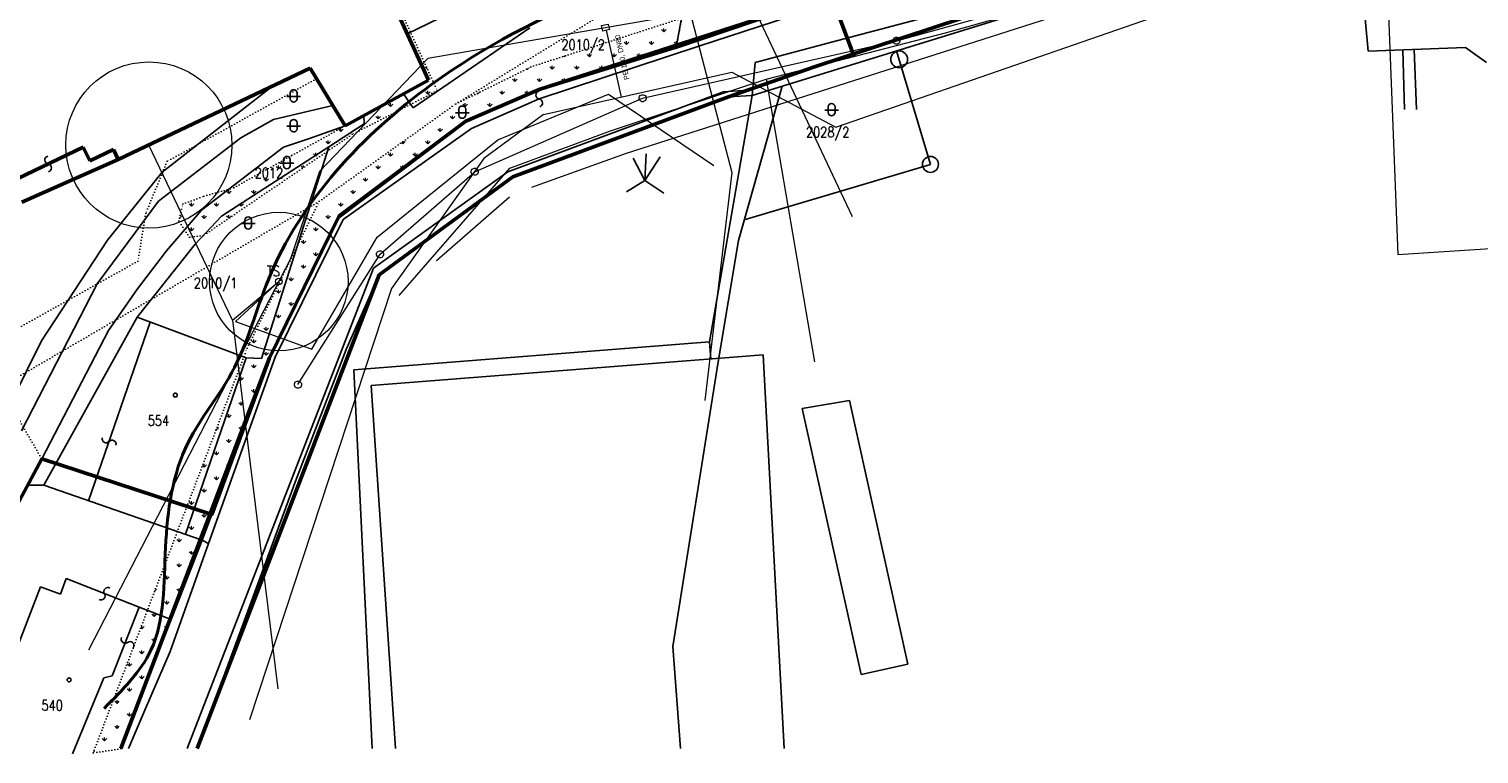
# Model space of a CAD drawing. Header units: millimetres. Extents: x 657207 to 1144608, y -1280639 to -942128.
# Tile 2 of 17: x 764292 to 973810, y -1265481 to -1160801. Entities that reach past the tile are written whole.
import ezdxf
from ezdxf.enums import TextEntityAlignment as Align

# ---------------------------------------------------------------- set-up
doc = ezdxf.new("R2010")
doc.units = ezdxf.units.MM
doc.linetypes.add('DOT2', pattern=[0.875, 0.125, -0.75])
for name, color, linetype, lineweight in [('hranice', 3, 'Continuous', 20), ('IN_C_TENKA', 7, 'Continuous', 18), ('IN_SRAFY', 13, 'Continuous', 9), ('KJ-VODOVODNÍ PŘÍPOJKA', 172, 'VODA_PITNA_PODZ', 50), ('OstElektroNNnadz', 232, '_EL_VEDENI_NN_NADZ', 13), ('OstKanSplask', 34, 'KANALIZACE_SPLASKOVA_PODZ', 13), ('OstPlynNtl', 30, '633B', 13), ('OstSdelovaci', 216, 'EL_VEDENI_SLABOPROUD_PODZ', 13), ('OstVodPitna', 150, '616B', 13), ('Vrstva 34', 7, 'Continuous', 0)]:
    doc.layers.add(name, color=color, linetype=linetype, lineweight=lineweight)
doc.layers.add('KATASTR', color=251, linetype='Continuous')
doc.layers.add('OPLOCENÍ', color=240, linetype='212R')
doc.styles.add('Koty', font='romand.shx', dxfattribs={"width": 0.8})
doc.styles.add('Style-cs_Working', font='cs_Working.shx')
doc.linetypes.add('212R', pattern='A,10,[119,stn.shx,S=0.05,R=0,X=0,Y=0],0.0001', length=10.0001)
doc.linetypes.add('616B', pattern='A,5,-2,5,-5.5,[145,stn.shx,S=0.1,R=0,X=0,Y=0],-5.5,5,-2', length=30)
doc.linetypes.add('633B', pattern='A,5,-2,5,-5.5,[155,stn.shx,S=0.1,R=0,X=0,Y=0],-5.5,5,-2', length=30)
doc.linetypes.add('_EL_VEDENI_NN_NADZ', pattern='A,10,-15,[109,cadkon.shx,S=5,R=0,X=0,Y=0],-50,10,-10', length=95)
doc.linetypes.add('EL_VEDENI_NN_PODZ', pattern='A,35,-15,[109,cadkon.shx,S=5,R=0,X=0,Y=0],-50', length=100)
doc.linetypes.add('EL_VEDENI_SLABOPROUD_PODZ', pattern='A,35,-30,[116,cadkon.shx,S=5,R=0,X=0,Y=0],-35', length=100)
doc.linetypes.add('EL_VEDENI_VN_PODZ', pattern='A,35,-15,[110,cadkon.shx,S=5,R=0,X=0,Y=0],-50', length=100)
doc.linetypes.add('HRANICE1', pattern='A,6.35,-2.54,[133,ltypeshp.shx,S=2.54,R=0,X=-2.54,Y=0],-2.54,25.4', length=36.83)
doc.linetypes.add('KANALIZACE_SPLASKOVA_PODZ', pattern='A,35,-15,[102,cadkon.shx,S=5,R=0,X=0,Y=5],-5,[102,cadkon.shx,S=5,R=0,X=20,Y=5],30,-15', length=100)
doc.linetypes.add('OCH_PASMO_PRUM_ZAVODU', pattern='A,17.5,[134,cadkon.shx,S=5,R=0,X=0,Y=-5],17.5,-10,0,-10', length=55)
doc.linetypes.add('PLYN_POTRUBI_ST_PODZ', pattern='A,35,-15,[113,cadkon.shx,S=5,R=0,X=0,Y=0],-50', length=100)
doc.linetypes.add('VODA_PITNA_PODZ', pattern='A,35,-15,[117,cadkon.shx,S=1.25,R=0,X=0,Y=0],-50', length=100)
doc.linetypes.add('VODOVOD_NADZ', pattern='A,10,-15,[119,cadkon.shx,S=1.25,R=0,X=0,Y=0],-50,10,-10', length=95)
pattern_1 = [(90, (692592, -1277962), (-1796.051, 1796.051), [476.25, -3115.852]), (45, (692592, -1277962), (-1796.05, 1796.05), [476.25, -2063.75]), (135, (692592, -1277962), (-1796.05, -1796.05), [476.25, -2063.75])]

# ---------------------------------------------------------------- blocks, each defined once
blk = doc.blocks.new('Z620_2')
at = {"layer": 'Vrstva 34', "color": 32, "linetype": 'Continuous', "lineweight": 0}
for p, q in [((-0.5, 0.1), (-0.45, 0.25)), ((-0.5, -0.1), (-0.5, 0.1)), ((-0.45, 0.25), (-0.35, 0.4)), ((-0.35, 0.4), (-0.1, 0.5)), ((-0.1, 0.5), (0.1, 0.5)), ((0.1, 0.5), (0.35, 0.4)), ((0.35, 0.4), (0.45, 0.25)), ((0.45, 0.25), (0.5, 0.1)), ((0.5, 0.1), (0.5, -0.1)), ((-0.4, -0.35), (-0.5, -0.1)), ((-0.25, -0.45), (-0.4, -0.35)), ((-0.1, -0.5), (-0.25, -0.45)), ((0.1, -0.5), (-0.1, -0.5)), ((0.25, -0.45), (0.1, -0.5)), ((0.4, -0.35), (0.25, -0.45)), ((0.5, -0.1), (0.4, -0.35))]:
    blk.add_line(p, q, dxfattribs=at)

msp = doc.modelspace()

# ---------------------------------------------------------------- hatches: boundary and pattern name
at = {"layer": 'IN_SRAFY'}
h = msp.add_hatch(dxfattribs=at)
h.set_pattern_fill('GRASS', color=74, scale=100)
h.set_pattern_definition(pattern_1)
h.paths.add_polyline_path([(857878, -1163130.3), (838027.6, -1169542), (827413.9, -1174110), (808998, -1187971.3), (799028.6, -1208262.8), (777538.9, -1264708.1), (773561.5, -1265318.2), (795815.5, -1206865.5), (806225.3, -1185677.6), (825954.6, -1171605), (836795.1, -1166262), (858583.7, -1159224.4)])
h = msp.add_hatch(dxfattribs=at)
h.set_pattern_fill('GRASS', color=74, scale=100)
h.set_pattern_definition(pattern_1)
h.paths.add_polyline_path([(793232, -1183889.2), (789563, -1184928.9), (786512.8, -1186055.4), (785959.4, -1188518.8), (786790.5, -1189785), (789199.6, -1186979.1)])
h.paths.add_polyline_path([(807605.3, -1177817.1), (812746.2, -1174501.3), (812685.2, -1173284.9), (809966.1, -1174767.1), (801831.5, -1179286.5, -0.22732839), (802041.6, -1179663.7), (802041.6, -1180533.1, -0.87642233), (801044.7, -1180524.2), (801044.7, -1179723.6), (793875, -1183706.9), (793232, -1183889.2), (789199.6, -1186979.1), (786790.5, -1189785), (787493.7, -1190856.5), (789476.2, -1190620.7), (792085.6, -1187814.3)])
h.paths.add_polyline_path([(807408.7, -1178434.3), (807605.3, -1177817.1), (792085.6, -1187814.3), (789476.2, -1190620.7)], flags=17)
h.paths.add_polyline_path([(819447.6, -1171652.9), (818419.5, -1170159.1), (812685.2, -1173284.9), (812746.2, -1174501.3), (807605.3, -1177817.1), (807408.7, -1178434.3), (810983, -1176005.3)])
h.paths.add_polyline_path([(823277.6, -1169683.5), (819429.3, -1161266.3), (818948.3, -1161500.3), (822009.9, -1168202), (818419.5, -1170159.1), (819447.6, -1171652.9)])

# ---------------------------------------------------------------- linework, layer by layer
at = {"layer": 'hranice', "linetype": 'OCH_PASMO_PRUM_ZAVODU', "lineweight": 40, "ltscale": 100}
msp.add_spline([(775149.2, -1258898.6), (781910.2, -1250492.5), (784017, -1235686.6), (787323.3, -1220431.8), (793572.1, -1210466.6), (798895.4, -1196946.1), (822522.8, -1168774.6), (872842.7, -1148633.2), (891645.7, -1145653.8), (940184.8, -1130135.9), (987716.3, -1107160.6), (1005542.4, -1097245.3), (1035338, -1090317.6), (1058861.8, -1089414.3)], degree=3, dxfattribs=at)
at = {"layer": 'IN_C_TENKA', "color": 165, "lineweight": 50}
msp.add_lwpolyline([(917716.7, -1037896.4), (930361.5, -1061195), (911950.6, -1070843.2), (921566.1, -1096326.8), (932883.7, -1095208.2), (938143.7, -1107810.3), (923532.7, -1114352.3), (934614.3, -1138300.6), (925353.5, -1142641.4), (880362.9, -1155762.1), (857823, -1163434.9), (838027.6, -1169542), (827413.9, -1174110), (809105.4, -1187752.7), (799028.6, -1208262.8), (790693, -1230922.1), (766136.3, -1222870.8), (747987.6, -1256642.3)], dxfattribs=at)
at = {"layer": 'IN_C_TENKA', "color": 8, "lineweight": 50}
for points in [[(777538.9, -1264708.1), (799028.6, -1208262.8), (808998, -1187971.3), (827413.9, -1174110), (838027.6, -1169542), (883731.3, -1154779.8), (923386.3, -1143215.1), (926823.2, -1141955.6), (933978.8, -1138616.9), (957973.3, -1126676.5), (989220.8, -1110513), (1004036.8, -1102235.8), (1015029.8, -1099123.1), (1027459.6, -1097163.8), (1057348.4, -1098564.3)], [(788589.2, -1264708.1), (814909.6, -1196309.7), (834225.5, -1182131.6), (865358.3, -1170572.9), (877777.1, -1166256.7), (933200.1, -1147948.5), (963964, -1133148.8), (1007364.1, -1110726.7), (1020204.9, -1107648.1), (1040562.2, -1107743.4), (1057348.4, -1108967.5)]]:
    msp.add_lwpolyline(points, dxfattribs=at)
at = {"layer": 'IN_C_TENKA', "color": 3, "linetype": 'DOT2', "lineweight": 20, "ltscale": 500}
for points in [[(816805.1, -1155526.6), (823277.6, -1169683.5), (810983, -1176005.3), (789476.2, -1190620.7), (787493.7, -1190856.5), (785959.4, -1188518.8), (786512.8, -1186055.4), (789563, -1184928.9), (793875, -1183706.9), (809966.1, -1174767.1)], [(825954.6, -1171605), (852527.8, -1155356.9), (855812, -1154541.8), (857646.2, -1154956.8), (858338.4, -1156236.4), (858583.7, -1159224.4)], [(858583.7, -1159224.4), (857878, -1163130.3)], [(805840.2, -1167956.3), (784248.8, -1179895.6), (781160.5, -1187405.7), (780028.1, -1194298.5), (754085.9, -1208804.3), (730923.2, -1163023.6)], [(806225.3, -1185677.6), (760159.7, -1212507.9), (766136.3, -1222870.8)]]:
    msp.add_lwpolyline(points, dxfattribs=at)
msp.add_lwpolyline([(857878, -1163130.3), (838027.6, -1169542), (827413.9, -1174110), (808998, -1187971.3), (799028.6, -1208262.8), (777538.9, -1264708.1), (773561.5, -1265318.2), (795815.5, -1206865.5), (806225.3, -1185677.6), (825954.6, -1171605), (836795.1, -1166262), (858583.7, -1159224.4)], close=True, dxfattribs=at)
at = {"layer": 'KATASTR'}
for p, q in [((818948.3, -1161500.3), (863764.8, -1139698.2)), ((956291.1, -1147998.3), (957797.1, -1164010)), ((860436.3, -1148969.6), (857823, -1163434.9)), ((880362.9, -1155762.1), (857823, -1163434.9)), ((884077.9, -1155762.1), (861062.8, -1163284)), ((868774.2, -1170417.7), (916142.3, -1155762.1)), ((881154.8, -1162436.9), (906276, -1155762.1)), ((836646.8, -1160611.3), (819819.9, -1172193.6)), ((869238.8, -1165619.9), (881154.8, -1162436.9)), ((861062.8, -1163284), (838017.5, -1170905.1)), ((857823, -1163434.9), (838027.6, -1169542)), ((894549.7, -1180343.9), (889659.4, -1163955.9)), ((957797.1, -1164010), (971841.2, -1163470.2)), ((962811.8, -1163817.2), (963026.6, -1172398.2)), ((964755.8, -1172398.2), (964423.6, -1163755.3)), ((971841.2, -1163470.2), (974879.7, -1165629.4)), ((868774.2, -1170417.7), (869238.8, -1165619.9)), ((783512.4, -1181473.5), (799471.3, -1169030.9)), ((873137.7, -1169067.7), (866798.9, -1191355.6)), ((819819.9, -1172193.6), (818419.5, -1170159.1)), ((838027.6, -1169542), (827413.9, -1174110)), ((838017.5, -1170905.1), (828254.5, -1175150)), ((833470.9, -1181405.4), (864642.8, -1169866.4)), ((834225.5, -1182131.6), (865358.3, -1170572.9)), ((862606.7, -1205990.7), (868774.2, -1170417.7)), ((864642.8, -1169866.4), (868856.9, -1169563.5)), ((865358.3, -1170572.9), (868774.2, -1170417.7)), ((808191.1, -1171837), (799604.3, -1173854.9)), ((812685.2, -1173284.9), (812746.2, -1174501.3)), ((799604.3, -1173854.9), (794893.4, -1176526.9)), ((804690.2, -1176674.1), (809966.1, -1174767.1)), ((812746.2, -1174501.3), (807605.3, -1177817.1)), ((827413.9, -1174110), (809105.4, -1187752.7)), ((828254.5, -1175150), (809708, -1188320.1)), ((794893.4, -1176526.9), (782997.6, -1185665.1)), ((801077.3, -1177877.6), (804690.2, -1176674.1)), ((789199.6, -1186979.1), (801077.3, -1177877.6)), ((792085.6, -1187814.3), (807605.3, -1177817.1)), ((807605.3, -1177817.1), (797877.5, -1208354.8)), ((851570.4, -1179442.9), (853286.6, -1182673.5)), ((853486.1, -1178804.7), (853286.6, -1182673.5)), ((853286.6, -1182673.5), (855480.5, -1179235.6)), ((782519.1, -1182714.2), (783512.4, -1181473.5)), ((814055.7, -1195320.3), (833470.9, -1181405.4)), ((867647.6, -1188371.6), (894549.7, -1180343.9)), ((775658.9, -1191284), (782519.1, -1182714.2)), ((814909.6, -1196309.7), (834225.5, -1182131.6)), ((853286.6, -1182673.5), (850612.6, -1184308.8)), ((853286.6, -1182673.5), (856040.4, -1184508.2)), ((782997.6, -1185665.1), (774150.8, -1197581.3)), ((784166.9, -1192840.7), (789199.6, -1186979.1)), ((788306.3, -1191878.9), (792085.6, -1187814.3)), ((809105.4, -1187752.7), (799028.6, -1208262.8)), ((809708, -1188320.1), (799844.9, -1208168.5)), ((766075.3, -1205814.8), (775658.9, -1191284)), ((779937, -1202422), (788306.3, -1191878.9)), ((866798.9, -1191355.6), (863908.8, -1208547.8)), ((779971.6, -1198307.5), (784166.9, -1192840.7)), ((787164.5, -1264708.1), (814055.7, -1195320.3)), ((810118.1, -1207071.5), (814909.6, -1196309.7)), ((774150.8, -1197581.3), (763219.1, -1218816.3)), ((775795.3, -1204326.2), (779971.6, -1198307.5)), ((779937, -1202422), (766443.5, -1226687.5)), ((795674.5, -1208281.4), (779937, -1202422)), ((764161.5, -1226662.3), (775795.3, -1204326.2)), ((781814.8, -1203121.1), (772906.7, -1228919.3)), ((749779.2, -1238808.7), (766075.3, -1205814.8)), ((811245.2, -1210035.6), (862606.7, -1205990.7)), ((862606.7, -1205990.7), (862798.2, -1208452.6)), ((795674.5, -1208281.4), (786881.9, -1233744.9)), ((799844.9, -1208168.5), (790243.6, -1235072.7)), ((799028.6, -1208262.8), (793439.7, -1223626)), ((797877.5, -1208354.8), (795674.5, -1208281.4)), ((802819.8, -1226072.2), (810118.1, -1207071.5)), ((870353.2, -1207865), (813757.4, -1212267.2)), ((863908.8, -1208547.8), (857325.3, -1249970.4)), ((873402.3, -1264708.1), (870353.2, -1207865)), ((813897, -1264708.1), (811245.2, -1210035.6)), ((813757.4, -1212267.2), (817246.7, -1264708.1)), ((882828.9, -1214425.8), (876033.3, -1215582.6)), ((891278.8, -1252515.5), (882828.9, -1214425.8)), ((876033.3, -1215582.6), (884557.4, -1254006.6)), ((793439.7, -1223626), (789314.1, -1234584.8)), ((766443.5, -1226687.5), (764161.5, -1226662.3)), ((789314.1, -1234584.8), (766443.5, -1226687.5)), ((795557, -1245790.5), (802819.8, -1226072.2)), ((777538.9, -1264708.1), (789314.1, -1234584.8)), ((790243.6, -1235072.7), (784671.2, -1250687.4)), ((790243.6, -1235072.7), (789314.1, -1234584.8)), ((768834.1, -1242404.8), (769655, -1240139.8)), ((769655, -1240139.8), (780211, -1244284.9)), ((761979.4, -1251764.1), (765944.1, -1241357.5)), ((765944.1, -1241357.5), (768834.1, -1242404.8)), ((780211, -1244284.9), (776314.7, -1254207.4)), ((780211, -1244284.9), (784818.3, -1246085.9)), ((788589.2, -1264708.1), (795557, -1245790.5)), ((784671.2, -1250687.4), (781053, -1259150.6)), ((857325.3, -1249970.4), (858422.6, -1264708.1)), ((884557.4, -1254006.6), (891278.8, -1252515.5)), ((775083.2, -1254477.7), (770598.7, -1265481)), ((776314.7, -1254207.4), (775083.2, -1254477.7)), ((781053, -1259150.6), (778677, -1264708.1))]:
    msp.add_line(p, q, dxfattribs=at)
at = {"layer": 'KATASTR', "color": 7, "lineweight": 50}
for p, q in [((822009.9, -1168202), (816326.9, -1155762.1)), ((777200, -1179662), (804916.6, -1166431.6)), ((804916.6, -1166431.6), (809966.1, -1174767.1)), ((809966.1, -1174767.1), (822009.9, -1168202)), ((747364.3, -1189684.1), (772128.8, -1177860)), ((772128.8, -1177860), (773062.8, -1179816)), ((773062.8, -1179816), (776491.8, -1178178.7)), ((776491.8, -1178178.7), (777200, -1179662)), ((777200, -1179662), (763270.9, -1185824.4))]:
    msp.add_line(p, q, dxfattribs=at)
at = {"layer": 'KATASTR'}
for points in [[(801539.6, -1170536), (803533.4, -1170536)], [(825896.1, -1172886.9), (827889.9, -1172886.9)], [(879267.9, -1172515.4), (881261.8, -1172515.4)], [(801539.1, -1174851.4), (803532.9, -1174851.4)], [(800546, -1180161.9), (802539.8, -1180161.9)], [(794957.1, -1188891.1), (796950.9, -1188891.1)]]:
    msp.add_lwpolyline(points, dxfattribs=at)
for points in [[(802038.3, -1170037.8, -0.9407376), (803035.2, -1170037.8), (803035.2, -1170907.2, -0.87642233), (802038.3, -1170898.3), (802038.3, -1170037.8)], [(838082.8, -1172039.6, 0.7743875), (838017.5, -1170905.1, -0.78129221), (837952.2, -1169771.5)], [(826394.8, -1172388.6, -0.9407376), (827391.7, -1172388.6), (827391.7, -1173258.1, -0.87642233), (826394.8, -1173249.2), (826394.8, -1172388.6)], [(879766.6, -1172017.2, -0.9407376), (880763.6, -1172017.2), (880763.6, -1172886.6, -0.87642233), (879766.6, -1172877.7), (879766.6, -1172017.2)], [(802037.8, -1174353.2, -0.9407376), (803034.7, -1174353.2), (803034.7, -1175222.6, -0.87642233), (802037.8, -1175213.7), (802037.8, -1174353.2)], [(767120.8, -1181416.8, 0.7743875), (767055.4, -1180282.3, -0.78129221), (766990.1, -1179148.7)], [(801044.7, -1179663.7, -0.9407376), (802041.6, -1179663.7), (802041.6, -1180533.1, -0.87642233), (801044.7, -1180524.2), (801044.7, -1179663.7)], [(795455.8, -1188392.9, -0.9407376), (796452.7, -1188392.9), (796452.7, -1189262.3, -0.87642233), (795455.8, -1189253.4), (795455.8, -1188392.9)], [(776857, -1220909.2, 0.7743875), (775862.3, -1220359.8, -0.78129221), (774868.4, -1219810.8)], [(775992, -1241523.6, 0.7743875), (775201.4, -1242339.9, -0.78129221), (774411.4, -1243155.5)], [(779404.9, -1250100.3, 0.7743875), (778531.3, -1249373.7, -0.78129221), (777658.3, -1248647.5)]]:
    msp.add_lwpolyline(points, format="xyb", dxfattribs=at)
for centre, radius in [((890024.1, -1165178.2), 1210.8), ((894549.7, -1180343.9), 1151.9), ((785434.6, -1213662.3), 285.6), ((770089.9, -1254776.4), 285.6)]:
    msp.add_circle(centre, radius, dxfattribs=at)
at = {"layer": 'KJ-VODOVODNÍ PŘÍPOJKA', "ltscale": 100}
msp.add_line((883513, -1164764.5), (872911.2, -1136446.7), dxfattribs=at)
at = {"layer": 'OPLOCENÍ', "linetype": 'HRANICE1', "lineweight": 20, "ltscale": 100}
for centre, radius in [((781619.9, -1177552.2), 12000), ((800393.8, -1197265.2), 10000)]:
    msp.add_circle(centre, radius, dxfattribs=at)
at = {"layer": 'OstElektroNNnadz', "ltscale": 100}
for p, q in [((854815.7, -1159359.4), (821929.9, -1165063.3)), ((821929.9, -1165063.3), (806282.3, -1181366.3)), ((806282.3, -1181366.3), (802093.1, -1193976.7)), ((802093.1, -1193976.7), (772890.1, -1250490.6))]:
    msp.add_line(p, q, dxfattribs=at)
at = {"layer": 'OstElektroNNnadz', "linetype": 'EL_VEDENI_NN_PODZ', "ltscale": 100}
for p, q in [((832025.9, -1176808.2), (848013.4, -1170224.2)), ((848013.4, -1170224.2), (863254.3, -1180503.9)), ((814586, -1190863.5), (832025.9, -1176808.2)), ((805170.8, -1207007.7), (814586, -1190863.5)), ((800393.8, -1197265.2), (794149.4, -1203017.6)), ((794149.4, -1203017.6), (805170.8, -1207007.7))]:
    msp.add_line(p, q, dxfattribs=at)
at = {"layer": 'OstElektroNNnadz', "linetype": 'EL_VEDENI_VN_PODZ', "ltscale": 100}
for q in [(781619.9, -1177552.2), (800393.8, -1197265.2), (800235.5, -1256064.3)]:
    msp.add_line((793681, -1202819.4), q, dxfattribs=at)
msp.add_circle((800393.8, -1197265.2), 480.2, dxfattribs=at)
at = {"layer": 'OstKanSplask', "ltscale": 100}
for p, q in [((889647.2, -1162493.4), (922527.2, -1153319.4)), ((852953.2, -1170792), (889647.2, -1162493.4)), ((828697.5, -1181415.2), (852953.2, -1170792)), ((815025.7, -1193319.9), (828697.5, -1181415.2)), ((803148.2, -1212142), (815025.7, -1193319.9))]:
    msp.add_line(p, q, dxfattribs=at)
at = {"layer": 'OstPlynNtl', "linetype": 'PLYN_POTRUBI_ST_PODZ', "ltscale": 100}
for p, q in [((880865.5, -1174985.5), (1026982.9, -1124299.3)), ((838639.8, -1173129.3), (865825.4, -1167052.1)), ((865825.4, -1167052.1), (880865.5, -1174985.5)), ((838639.8, -1173129.3), (830002, -1179483.6)), ((830002, -1179483.6), (816652.6, -1198247.3)), ((816652.6, -1198247.3), (796156.3, -1260549.8))]:
    msp.add_line(p, q, dxfattribs=at)
at = {"layer": 'OstPlynNtl', "linetype": 'PLYN_POTRUBI_ST_PODZ', "ltscale": 75}
msp.add_line((847685.6, -1160978.6), (849842, -1170625.1), dxfattribs=at)
at = {"layer": 'OstPlynNtl'}
msp.add_lwpolyline([(848173.6, -1160869.5), (847197.6, -1161087.7), (847023.1, -1160307), (847999, -1160088.8)], close=True, dxfattribs=at)
at = {"layer": 'OstSdelovaci', "ltscale": 100}
for p, q in [((854801.7, -1139062.5), (865842.5, -1181507.7)), ((850618.4, -1178738.9), (959161.4, -1144025.4)), ((836939.8, -1183618.7), (850618.4, -1178738.9)), ((865842.5, -1181507.7), (861945.4, -1214438.7)), ((823189.9, -1194237.7), (833704.8, -1185011))]:
    msp.add_line(p, q, dxfattribs=at)
at = {"layer": 'OstVodPitna', "linetype": 'VODOVOD_NADZ', "ltscale": 100}
msp.add_line((856799.9, -1131846.2), (883223.4, -1187857.4), dxfattribs=at)
at = {"layer": 'OstVodPitna', "ltscale": 500}
for p, q in [((960047.5, -1140322.9), (962074.4, -1193372.2)), ((896739.4, -1161329.7), (919730.7, -1154856.9)), ((870804.9, -1168064.7), (896739.4, -1161329.7)), ((866729.8, -1169403), (870804.9, -1168064.7)), ((870804.9, -1168064.7), (877792.3, -1208862.4)), ((848316.8, -1175514.4), (866729.8, -1169403)), ((833758.7, -1180899.9), (848316.8, -1175514.4)), ((817765.8, -1199291.5), (833758.7, -1180899.9)), ((962074.4, -1193372.2), (989951.2, -1191550.5))]:
    msp.add_line(p, q, dxfattribs=at)

# ---------------------------------------------------------------- block references
at = {"layer": 'OstKanSplask', "ltscale": 100, "xscale": 1000, "yscale": 1000, "zscale": 1000}
for p in [(852953.2, -1170792), (815025.7, -1193319.9), (803148.2, -1212142)]:
    msp.add_blockref('Z620_2', p, dxfattribs=at)
at = {"layer": 'Vrstva 34', "color": 32, "linetype": 'Continuous', "lineweight": 0, "xscale": 1000, "yscale": 1000, "zscale": 1000}
for p in [(889647.2, -1162493.4), (828697.5, -1181415.2)]:
    msp.add_blockref('Z620_2', p, dxfattribs=at)

# ---------------------------------------------------------------- texts
at = {"layer": 'KATASTR', "char_height": 1500, "width": 486.766, "attachment_point": 1, "style": 'Koty'}
for s, insert in [('2010/2', (841224.6, -1162329.8)), ('2028/2', (876562.5, -1174936.2)), ('2012', (796904.1, -1180852.6)), ('2010/1', (788115.9, -1196712.8)), ('554', (781448.3, -1216591.1)), ('540', (766103.5, -1257705.3))]:
    msp.add_mtext(s, dxfattribs=dict(at, insert=insert))
at = {"layer": 'OstElektroNNnadz', "linetype": 'EL_VEDENI_VN_PODZ', "ltscale": 100, "insert": (798678.4, -1194991.7), "char_height": 1500, "width": 486.766, "attachment_point": 1, "style": 'Koty'}
msp.add_mtext('TS', dxfattribs=at)
at = {"layer": 'OstPlynNtl', "linetype": 'Continuous', "lineweight": 13, "style": 'Style-cs_Working'}
msp.add_text('PE 100, DN80', height=749.994, rotation=102.308777, dxfattribs=at).set_placement((849980.5, -1164895.8), align=Align.MIDDLE_CENTER)

doc.saveas('drawing.dxf')
